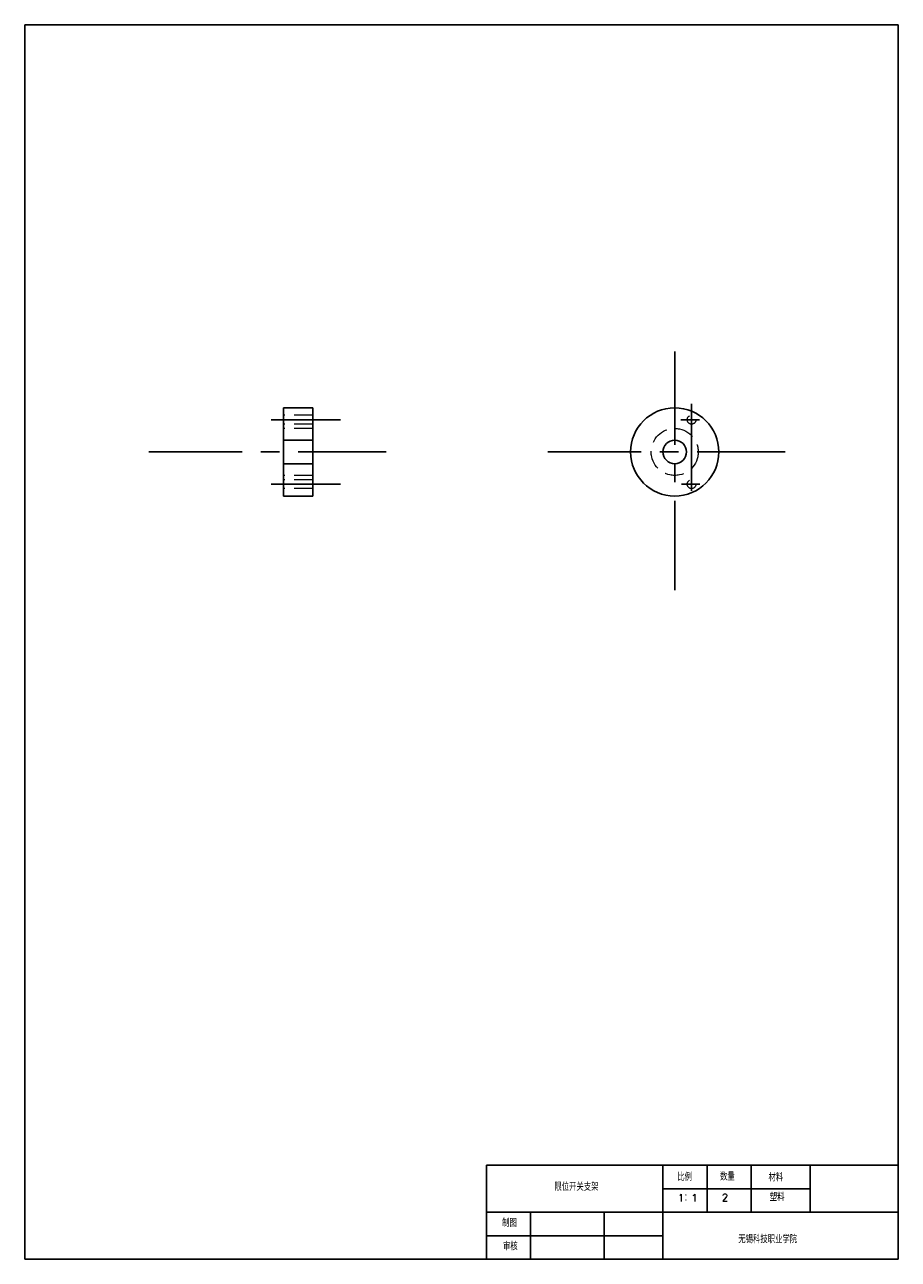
# Model space of a CAD drawing. Header units: millimetres. Extents: x 772 to 1069, y 577 to 997.
import ezdxf

# ---------------------------------------------------------------- set-up
doc = ezdxf.new("R2010")
doc.units = ezdxf.units.MM
doc.linetypes.add('CENTER', pattern=[50.8, 31.75, -6.35, 6.35, -6.35])
doc.linetypes.add('HIDDEN', pattern=[9.525, 6.35, -3.175])
doc.layers.add('中心线', color=1, linetype='CENTER')
doc.layers.add('细实线', color=7, linetype='Continuous')
doc.layers.add('虚线', color=2, linetype='HIDDEN', lineweight=13)
doc.styles.get("Standard").update_dxf_attribs({"font": 'txt', "bigfont": 'gbcbig.shx'})

msp = doc.modelspace()

# ---------------------------------------------------------------- linework, layer by layer
at = {"layer": '中心线'}
for p, q in [((993.22, 886.09), (993.22, 804.9)), ((998.94, 868.31), (998.94, 838.76)), ((879.63, 862.9), (855.98, 862.9)), ((1001.69, 862.9), (995.28, 862.9)), ((814.41, 851.94), (895.13, 851.94)), ((950.06, 851.94), (1030.78, 851.94)), ((879.63, 840.97), (855.98, 840.97)), ((1001.76, 840.97), (995.47, 840.97))]:
    msp.add_line(p, q, dxfattribs=at)
at = {"layer": '细实线'}
for p, q in [((772.23, 997.28), (1069.23, 997.28)), ((772.23, 577.28), (772.23, 997.28)), ((1069.23, 997.28), (1069.23, 577.28)), ((860.18, 866.94), (860.18, 836.94)), ((870.18, 866.94), (860.18, 866.94)), ((870.18, 836.94), (870.18, 866.94)), ((870.18, 855.94), (860.18, 855.94)), ((870.18, 847.94), (860.18, 847.94)), ((860.18, 836.94), (870.18, 836.94)), ((1069.23, 609.28), (929.23, 609.28)), ((929.23, 609.28), (929.23, 577.28)), ((1004.23, 609.28), (989.23, 609.28)), ((989.23, 609.28), (989.23, 593.28)), ((989.23, 609.28), (989.23, 601.28)), ((1004.23, 593.28), (1004.23, 609.28)), ((1039.23, 609.28), (1019.23, 609.28)), ((1019.23, 609.28), (1019.23, 593.28)), ((1069.23, 609.28), (1039.23, 609.28)), ((1039.23, 609.28), (1039.23, 593.28)), ((1069.23, 577.28), (1069.23, 609.28)), ((989.23, 601.28), (1039.23, 601.28)), ((1069.23, 593.28), (929.23, 593.28)), ((944.23, 577.28), (944.23, 593.28)), ((944.23, 593.28), (969.23, 593.28)), ((969.23, 593.28), (969.23, 577.28)), ((989.23, 593.28), (989.23, 577.28)), ((1019.23, 593.28), (1004.23, 593.28)), ((1069.23, 577.28), (1069.23, 593.28)), ((929.23, 577.28), (929.23, 585.28)), ((929.23, 585.28), (989.23, 585.28)), ((1069.23, 577.28), (772.23, 577.28)), ((929.23, 577.28), (944.23, 577.28))]:
    msp.add_line(p, q, dxfattribs=at)
for radius in [15, 4]:
    msp.add_circle((993.22, 851.94), radius, dxfattribs=at)
at = {"layer": '虚线'}
for p, q in [((870.18, 864.4), (860.18, 864.4)), ((870.18, 861.4), (860.18, 861.4)), ((870.18, 859.94), (860.18, 859.94)), ((870.18, 843.94), (860.18, 843.94)), ((870.18, 842.47), (860.18, 842.47)), ((870.18, 839.47), (860.18, 839.47))]:
    msp.add_line(p, q, dxfattribs=at)
for centre, radius in [((998.94, 862.9), 1.5), ((993.22, 851.94), 8), ((998.94, 840.97), 1.5)]:
    msp.add_circle(centre, radius, dxfattribs=at)

# ---------------------------------------------------------------- texts
at = {"layer": '细实线', "char_height": 2.5, "attachment_point": 1}
for s, insert, width in [('比例', (994.1, 606.5), 10.1324), ('数量', (1008.62, 606.62), 10.1324), ('材料', (1025.1, 606.34), 10.1324), ('限位开关支架', (952.3, 603.12), 14.4651), ('1：1', (994.26, 599.48), 10.1324), ('2', (1009.25, 599.61), 10.1324), ('塑料', (1025.54, 599.61), 10.1324), ('制图', (934.55, 590.85), 10.1324), ('\\P  无锡科技职业学院', (1010.38, 589.47), 27.0936), ('审核', (934.82, 582.9), 10.1324)]:
    msp.add_mtext(s, dxfattribs=dict(at, insert=insert, width=width))

doc.saveas('drawing.dxf')
